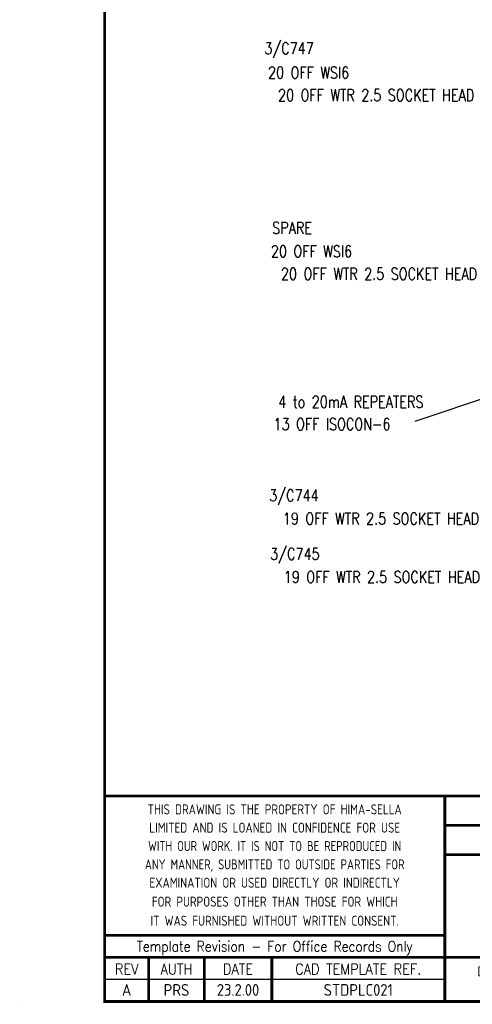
# Model space of a CAD drawing. Extents: x 0 to 4084, y 0 to 2754.
# Tile 1 of 34: x 0 to 772, y 0 to 1678. Entities that reach past the tile are written whole.
import ezdxf
from ezdxf.enums import TextEntityAlignment as Align

# ---------------------------------------------------------------- set-up
doc = ezdxf.new("R2010")
doc.units = 0
doc.header["$LTSCALE"] = 5
doc.header["$MEASUREMENT"] = 0
for name, color, linetype in [('00-DRG_FRAME', 12, 'CONTINUOUS'), ('01-DRAW', 7, 'CONTINUOUS'), ('TEXT', 2, 'CONTINUOUS')]:
    doc.layers.add(name, color=color, linetype=linetype)
doc.styles.add('ISO', font='iso.shx')
doc.styles.add('ROMAND', font='ROMAND')
doc.styles.add('ROMANS', font='romans.shx', dxfattribs={"width": 0.8})

msp = doc.modelspace()

# ---------------------------------------------------------------- linework, layer by layer
at = {"layer": '00-DRG_FRAME'}
for p, q in [((725, 42.5), (145, 42.5)), ((0, 0), (0, 0.2))]:
    msp.add_line(p, q, dxfattribs=at)
at = {"layer": '00-DRG_FRAME', "const_width": 5}
msp.add_lwpolyline([(145, 5), (4045, 5), (4045, 2715), (145, 2715)], close=True, dxfattribs=at)
for points in [[(4045, 355), (145, 355)], [(725, 5), (725, 355)], [(2650, 305), (725, 305)], [(1127, 255), (725, 255)], [(145, 117.5), (725, 117.5)], [(145, 80), (725, 80)], [(220, 5), (220, 80)], [(315, 5), (315, 80)], [(430, 5), (430, 80)], [(1127, 80), (725, 80)]]:
    msp.add_lwpolyline(points, dxfattribs=at)
at = {"layer": '01-DRAW', "color": 3}
msp.add_line((674.7, 993.9), (1044.9, 1118.1), dxfattribs=at)

# ---------------------------------------------------------------- texts
at = {"layer": '00-DRG_FRAME', "color": 3, "style": 'ISO'}
for s, width, p in [('THIS DRAWING IS THE PROPERTY OF HIMA-SELLA', 0.9, (435, 332.2)), ("DO NOT STAMP 'MASTER' UNTIL", 0.95, (927.5, 57.7))]:
    msp.add_text(s, height=17, dxfattribs=dict(at, width=width)).set_placement(p, align=Align.MIDDLE)
for s, width, p in [('LIMITED AND IS LOANED IN CONFIDENCE FOR USE', 0.9, (435, 301)), ('WITH OUR WORK. IT IS NOT TO BE REPRODUCED IN', 0.87, (435, 269.7)), ('ANY MANNER, SUBMITTED TO OUTSIDE PARTIES FOR', 0.87, (435, 238.4)), ('EXAMINATION OR USED DIRECTLY OR INDIRECTLY', 0.9, (435, 207.2)), ('FOR PURPOSES OTHER THAN THOSE FOR WHICH', 0.9, (435, 174.9)), ('IT WAS FURNISHED WITHOUT WRITTEN CONSENT.', 0.9, (435, 142.4))]:
    msp.add_text(s, height=17, dxfattribs=dict(at, width=width)).set_placement(p, align=Align.MIDDLE_CENTER)
at = {"layer": '00-DRG_FRAME', "color": 4, "style": 'ROMAND'}
for s, width, p in [('Template Revision - For Office Records Only', 0.85, (435, 96.2)), ('REV', 0.9, (182.5, 60)), ('AUTH', 0.9, (267.5, 60)), ('DATE', 0.9, (372.5, 60)), ('CAD TEMPLATE REF.', 0.9, (577.5, 60))]:
    msp.add_text(s, height=18, dxfattribs=dict(at, width=width)).set_placement(p, align=Align.MIDDLE)
at = {"layer": '00-DRG_FRAME', "color": 41, "style": 'ISO'}
for s, p in [('A', (182.5, 14.5)), ('PRS', (267.5, 14.5)), ('23.2.00', (372.5, 14.5)), ('STDPLC021', (577.5, 14.5))]:
    msp.add_text(s, height=20, dxfattribs=at).set_placement(p, align=Align.CENTER)
at = {"layer": 'TEXT', "style": 'ROMANS', "width": 0.8}
for s, p in [('3/C747', (459.6, 1627.5)), ('20 OFF WSI6', (492.9, 1587.6)), ('20 OFF WTR 2.5 SOCKET HEAD', (608, 1549.2)), ('SPARE', (464.6, 1323)), ('20 OFF WSI6', (497.8, 1283.1)), ('20 OFF WTR 2.5 SOCKET HEAD', (613, 1244.7)), ('4 to 20mA REPEATERS', (565, 1026.6)), ('13 OFF ISOCON-6', (532.8, 988.6)), ('3/C744', (467.8, 865.7)), ('19 OFF WTR 2.5 SOCKET HEAD', (616.2, 827.7)), ('3/C745', (469.4, 766.1)), ('19 OFF WTR 2.5 SOCKET HEAD', (617.8, 728.1))]:
    msp.add_text(s, height=20, dxfattribs=at).set_placement(p, align=Align.MIDDLE)

doc.saveas('drawing.dxf')
